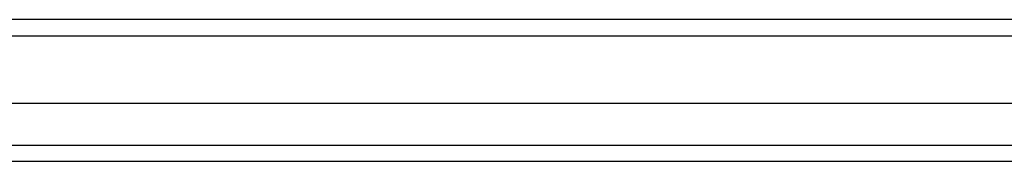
# Model space of a CAD drawing. Header units: inches. Extents: x 19 to 488, y 53 to 228.
# Tile 55 of 124: x 233.26 to 239.26, y 156.526 to 157.393. Entities that reach past the tile are written whole.
import ezdxf

# ---------------------------------------------------------------- set-up
doc = ezdxf.new("R2010")
doc.units = ezdxf.units.IN
doc.header["$MEASUREMENT"] = 0
doc.layers.add('Visible Edges(ANSI)', color=7, linetype='Continuous', lineweight=25)
doc.layers.add('Visible Tangent Edges(ANSI)', color=7, linetype='Continuous', lineweight=25)

msp = doc.modelspace()

# ---------------------------------------------------------------- linework, layer by layer
at = {"layer": 'Visible Edges(ANSI)'}
for p, q in [((263.1615, 157.3926), (215.3595, 157.3926)), ((262.5518, 156.8808), (215.9691, 156.8808)), ((262.3633, 156.5265), (216.1576, 156.5265))]:
    msp.add_line(p, q, dxfattribs=at)
at = {"layer": 'Visible Tangent Edges(ANSI)'}
for p, q in [((215.3595, 157.2936), (263.1615, 157.2936)), ((216.0276, 156.6255), (262.4933, 156.6255))]:
    msp.add_line(p, q, dxfattribs=at)

doc.saveas('drawing.dxf')
